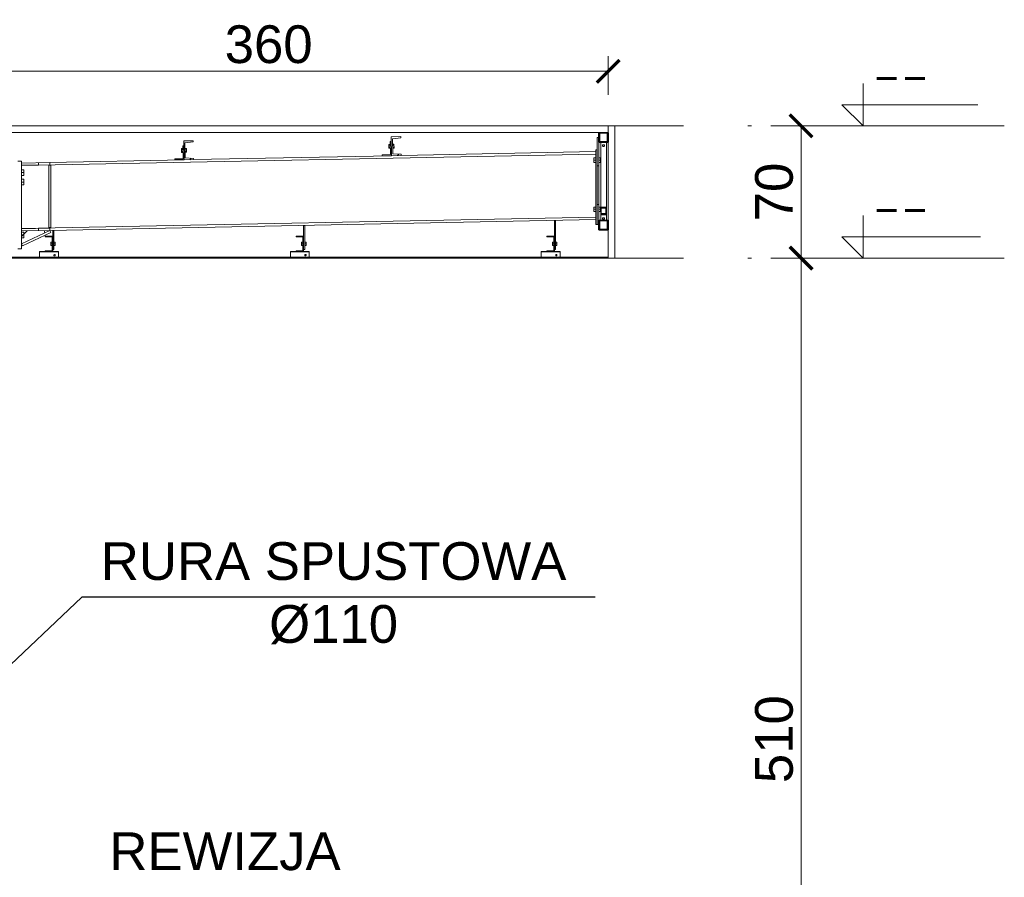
# Model space of a CAD drawing. Extents: x 256490 to 7565828, y -103950 to 5881792.
# Tile 100 of 101: x 285385 to 290605, y 23153 to 27698. Entities that reach past the tile are written whole.
import ezdxf

# ---------------------------------------------------------------- set-up
doc = ezdxf.new("R2010")
doc.units = 0
doc.header["$MEASUREMENT"] = 0
doc.linetypes.add('DASHDOT', pattern=[20, 13, -3.4, 0.2, -3.4])
for name, color, linetype in [('100_rzut_okna', 1, 'Continuous'), ('TB_CIENKA', 5, 'Continuous'), ('xxOś 2_rysunek_Widok ogólny_Dimension_', 7, 'Continuous')]:
    doc.layers.add(name, color=color, linetype=linetype)
for name, color, linetype, lineweight in [('BK_0.13', 4, 'Continuous', 9), ('BK_Opisy', 31, 'Continuous', 20), ('CZ-CI', 142, 'Continuous', 9), ('CZ-GR', 14, 'Continuous', 30), ('linii', 7, 'Continuous', 15), ('LINII OPIS', 7, 'Continuous', 9), ('OSIE', 7, 'Continuous', 5)]:
    doc.layers.add(name, color=color, linetype=linetype, lineweight=lineweight)
doc.layers.add('wymiary', color=7, linetype='Continuous', lineweight=5, true_color=0x7f7f7f)
doc.styles.add('ARIAL', font='arial.ttf')
doc.styles.add('RBCS_dim1', font='simplex.shx', dxfattribs={"width": 0.9, "oblique": 5, "height": 3})
doc.dimstyles.new('mosstowy 1-100', dxfattribs={"dimscale": 20, "dimtxt": 10, "dimasz": 6, "dimexe": 4, "dimexo": 4, "dimgap": 2, "dimtad": 1, "dimdec": 0, "dimlfac": 0.1, "dimtxsty": 'ARIAL', "dimblk": 'ARCHTICK', "dimcen": 4, "dimclrd": 256, "dimclre": 256, "dimclrt": 7, "dimadec": 0, "dimazin": 0, "dimtfac": 1, "dimtdec": 0, "dimtmove": 1, "dimatfit": 3, "dimfxl": 8, "dimfxlon": 1, "dimlwd": -1, "dimlwe": 9, "dimarcsym": 0})

# ---------------------------------------------------------------- blocks, each defined once
blk = doc.blocks.new('_ArchTick')
at = {"layer": '100_rzut_okna', "color": 0, "linetype": 'Continuous', "const_width": 0.15}
blk.add_lwpolyline([(-0.5, -0.5), (0.5, 0.5)], dxfattribs=at)
blk = doc.blocks.new('*D570')
at = {"layer": 'Defpoints', "color": 0}
for p in [(288991.3, 27134.6), (288991.3, 26434.6), (289527.7, 26434.6)]:
    blk.add_point(p, dxfattribs=at)
at = {"layer": 'wymiary', "lineweight": 9}
for p, q in [((289367.7, 27134.6), (289607.7, 27134.6)), ((289367.7, 26434.6), (289607.7, 26434.6))]:
    blk.add_line(p, q, dxfattribs=at)
at = {"layer": 'wymiary'}
blk.add_line((289527.7, 27134.6), (289527.7, 26434.6), dxfattribs=at)
at = {"layer": 'wymiary', "xscale": 120, "yscale": 120, "zscale": 120}
for p, rotation in [((289527.7, 27134.6), 90), ((289527.7, 26434.6), 270)]:
    blk.add_blockref('_ArchTick', p, dxfattribs=dict(at, rotation=rotation))
at = {"layer": 'wymiary', "color": 7, "insert": (289385.6, 26784.6), "char_height": 200, "attachment_point": 5, "rotation": 90, "style": 'ARIAL'}
blk.add_mtext('70', dxfattribs=at)
blk = doc.blocks.new('*D571')
at = {"layer": 'Defpoints', "color": 0}
for p in [(288991.3, 26434.6), (285856.3, 21334.6), (289527.7, 21334.6)]:
    blk.add_point(p, dxfattribs=at)
at = {"layer": 'wymiary', "lineweight": 9}
for p, q in [((289367.7, 26434.6), (289607.7, 26434.6)), ((289367.7, 21334.6), (289607.7, 21334.6))]:
    blk.add_line(p, q, dxfattribs=at)
at = {"layer": 'wymiary'}
blk.add_line((289527.7, 26434.6), (289527.7, 21334.6), dxfattribs=at)
at = {"layer": 'wymiary', "xscale": 120, "yscale": 120, "zscale": 120}
for p, rotation in [((289527.7, 26434.6), 90), ((289527.7, 21334.6), 270)]:
    blk.add_blockref('_ArchTick', p, dxfattribs=dict(at, rotation=rotation))
at = {"layer": 'wymiary', "color": 7, "insert": (289385.6, 23884.6), "char_height": 200, "attachment_point": 5, "rotation": 90, "style": 'ARIAL'}
blk.add_mtext('510', dxfattribs=at)
blk = doc.blocks.new('*D582')
at = {"layer": 'Defpoints', "color": 0}
for p in [(288505.4, 27424.2), (284905.4, 27307.1), (288505.4, 27218.6)]:
    blk.add_point(p, dxfattribs=at)
at = {"layer": 'wymiary', "lineweight": 9}
for p, q in [((284905.4, 27387.1), (284905.4, 27504.2)), ((288505.4, 27298.6), (288505.4, 27504.2))]:
    blk.add_line(p, q, dxfattribs=at)
at = {"layer": 'wymiary'}
blk.add_line((284905.4, 27424.2), (288505.4, 27424.2), dxfattribs=at)
at = {"layer": 'wymiary', "xscale": 120, "yscale": 120, "zscale": 120, "rotation": 180}
blk.add_blockref('_ArchTick', (284905.4, 27424.2), dxfattribs=at)
at = {"layer": 'wymiary', "xscale": 120, "yscale": 120, "zscale": 120}
blk.add_blockref('_ArchTick', (288505.4, 27424.2), dxfattribs=at)
at = {"layer": 'wymiary', "color": 7, "insert": (286705.4, 27566.3), "char_height": 200, "attachment_point": 5, "style": 'ARIAL'}
blk.add_mtext('360', dxfattribs=at)
blk = doc.blocks.new('GFFGDFGDGFH')
at = {"layer": 'LINII OPIS'}
for points in [[(122987.2, 38779.4, 0), (122987.2, 38554.4, 0), (122874.7, 38666.9, 0), (122987.2, 38666.9, 0)], [(122987.2, 38779.4, 0), (122987.2, 38554.4, 0), (122874.7, 38666.9, 0), (122987.2, 38666.9, 0)], [(122940.9, 38666.9, 0), (123549.5, 38666.9, 0)], [(122940.9, 38666.9, 0), (123549.5, 38666.9, 0)], [(122987.2, 38666.9, 0), (123595.9, 38666.9, 0)], [(122987.2, 38666.9, 0), (123595.9, 38666.9, 0)], [(122615.9, 38554.4, 0), (123046.9, 38554.4, 0)], [(122615.9, 38554.4, 0), (123046.9, 38554.4, 0)], [(122987.2, 38079.4, 0), (122987.2, 37854.4, 0), (122874.7, 37966.9, 0), (122987.2, 37966.9, 0)], [(122987.2, 38079.4, 0), (122987.2, 37854.4, 0), (122874.7, 37966.9, 0), (122987.2, 37966.9, 0)], [(122987.2, 38079.4, 0), (122987.2, 37854.4, 0), (122874.7, 37966.9, 0), (122987.2, 37966.9, 0)], [(122987.2, 38079.4, 0), (122987.2, 37854.4, 0), (122874.7, 37966.9, 0), (122987.2, 37966.9, 0)], [(122987.2, 37966.9, 0), (123609.4, 37966.9, 0)], [(122987.2, 37966.9, 0), (123609.4, 37966.9, 0)], [(122987.2, 37966.9, 0), (123609.4, 37966.9, 0)], [(122987.2, 37966.9, 0), (123609.4, 37966.9, 0)], [(122615.9, 37854.4, 0), (123046.9, 37854.4, 0)]]:
    blk.add_polyline3d(points, dxfattribs=at)
at = {"layer": 'xxOś 2_rysunek_Widok ogólny_Dimension_', "color": 6, "char_height": 150, "attachment_point": 7, "style": 'RBCS_dim1'}
for insert in [(123030.3, 38741.9), (123030.3, 38041.9)]:
    blk.add_mtext('--', dxfattribs=dict(at, insert=insert))
blk = doc.blocks.new('FGDFGDFGDF')
at = {"linetype": 'Continuous'}
h = blk.add_hatch(dxfattribs=at)
h.set_pattern_fill('', scale=35, style=0, pattern_type=0)
h.set_pattern_definition([(45, (324376.99, 24639.02), (-78.58, 78.58), [])])
h.paths.add_polyline_path([(324427, 24639), (324377, 24639), (324377, 24589), (324427, 24589)])
h.paths.add_polyline_path([(324380, 24592), (324380, 24636), (324424, 24636), (324424, 24592)])
h = blk.add_hatch(dxfattribs=at)
h.set_pattern_fill('', scale=35, style=0, pattern_type=0)
h.set_pattern_definition([(45, (324386.99, 24244.51), (-78.58, 78.58), [])])
h.paths.add_polyline_path([(324417, 24244.5), (324387, 24244.5), (324387, 24206.2), (324417, 24206.2)])
h.paths.add_polyline_path([(324390, 24210), (324390, 24240.7), (324414, 24240.7), (324414, 24210)])
h = blk.add_hatch(dxfattribs=at)
h.set_pattern_fill('', scale=35, style=0, pattern_type=0)
h.set_pattern_definition([(45, (324376.99, 24175.02), (-78.58, 78.58), [])])
h.paths.add_polyline_path([(324427, 24175), (324377, 24175), (324377, 24125), (324427, 24125)])
h.paths.add_polyline_path([(324380, 24128), (324380, 24172), (324424, 24172), (324424, 24128)])
h = blk.add_hatch(dxfattribs=at)
h.set_pattern_fill('', scale=35, style=0, pattern_type=0)
h.set_pattern_definition([(45, (321441.83, 24090.02), (-78.58, 78.58), [])])
h.paths.add_polyline_path([(321481.8, 24090), (321441.8, 24090), (321441.8, 24087), (321478.8, 24087), (321478.8, 24013), (321441.8, 24013), (321441.8, 24010), (321481.8, 24010)])
h = blk.add_hatch(dxfattribs=at)
h.set_pattern_fill('', scale=35, style=0, pattern_type=0)
h.set_pattern_definition([(45, (322771.83, 24090.02), (-78.58, 78.58), [])])
h.paths.add_polyline_path([(322811.8, 24090), (322771.8, 24090), (322771.8, 24087), (322808.8, 24087), (322808.8, 24013), (322771.8, 24013), (322771.8, 24010), (322811.8, 24010)])
h = blk.add_hatch(dxfattribs=at)
h.set_pattern_fill('', scale=35, style=0, pattern_type=0)
h.set_pattern_definition([(45, (324101.83, 24090.02), (-78.58, 78.58), [])])
h.paths.add_polyline_path([(324141.8, 24090), (324101.8, 24090), (324101.8, 24087), (324138.8, 24087), (324138.8, 24013), (324101.8, 24013), (324101.8, 24010), (324141.8, 24010)])
h = blk.add_hatch(dxfattribs=at)
h.set_pattern_fill('', scale=35, style=0, pattern_type=0)
h.set_pattern_definition([(45, (321411.83, 24010.02), (-78.58, 78.58), [])])
h.paths.add_polyline_path([(321511.8, 24010), (321411.8, 24010), (321411.8, 24007), (321511.8, 24007)])
h = blk.add_hatch(dxfattribs=at)
h.set_pattern_fill('', scale=35, style=0, pattern_type=0)
h.set_pattern_definition([(45, (322741.83, 24010.02), (-78.58, 78.58), [])])
h.paths.add_polyline_path([(322841.8, 24010), (322741.8, 24010), (322741.8, 24007), (322841.8, 24007)])
h = blk.add_hatch(dxfattribs=at)
h.set_pattern_fill('', scale=35, style=0, pattern_type=0)
h.set_pattern_definition([(45, (324071.83, 24010.02), (-78.58, 78.58), [])])
h.paths.add_polyline_path([(324171.8, 24010), (324071.8, 24010), (324071.8, 24007), (324171.8, 24007)])
at = {"layer": 'CZ-CI', "linetype": 'Continuous'}
h = blk.add_hatch(dxfattribs=at)
h.set_pattern_fill('', color=256, scale=35, style=0, pattern_type=0)
h.set_pattern_definition([(45, (322184.72, 24505.62), (-78.58, 78.58), [])])
h.paths.add_polyline_path([(322228.8, 24503), (322184.7, 24505.6), (322183.1, 24585.6), (322227, 24590), (322226.9, 24596.5), (322176.9, 24595.5), (322178.9, 24495.5), (322228.9, 24496.5)])
h = blk.add_hatch(dxfattribs=at)
h.set_pattern_fill('', color=256, scale=35, style=0, pattern_type=0)
h.set_pattern_definition([(45, (323284.51, 24527.4), (-78.58, 78.58), [])])
h.paths.add_polyline_path([(323328.6, 24524.8), (323284.5, 24527.4), (323282.9, 24607.3), (323326.8, 24611.7), (323326.7, 24618.2), (323276.7, 24617.2), (323278.7, 24517.3), (323328.7, 24518.3)])
for p, q in [((322176.9, 24595.5), (322226.9, 24596.5)), ((322176.9, 24595.5), (322176.9, 24595.5)), ((322178.9, 24495.5), (322176.9, 24595.5)), ((322227, 24590), (322183.1, 24585.6)), ((322226.9, 24596.5), (322226.9, 24596.5)), ((322226.9, 24596.5), (322227, 24590)), ((322227, 24590), (322227, 24590)), ((323271.2, 24592.1), (323277.2, 24592.3)), ((323272.6, 24523.2), (323271.2, 24592.1)), ((323276.7, 24617.2), (323326.7, 24618.2)), ((323276.7, 24617.2), (323276.7, 24617.2)), ((323278.7, 24517.3), (323276.7, 24617.2)), ((323326.8, 24611.7), (323282.9, 24607.3)), ((323282.9, 24607.3), (323282.9, 24607.3)), ((323282.9, 24607.3), (323284.5, 24527.4)), ((323326.7, 24618.2), (323326.7, 24618.2)), ((323326.7, 24618.2), (323326.8, 24611.7)), ((323326.8, 24611.7), (323326.8, 24611.7)), ((324368.8, 24548.4), (324368.8, 24614)), ((324368.8, 24614), (324376.8, 24614)), ((324376.8, 24464), (324376.8, 24614)), ((324377, 24175), (324377, 24589)), ((324387, 24244.5), (324387, 24589)), ((324417, 24244.5), (324417, 24589)), ((324427, 24175), (324427, 24589)), ((322171.7, 24555.8), (322164.2, 24555.6)), ((322164.2, 24555.6), (322164.6, 24534.8)), ((322164.3, 24550.4), (322171.8, 24550.6)), ((322164.5, 24540), (322172, 24540.2)), ((322164.6, 24534.8), (322172.1, 24535)), ((322171.4, 24570.4), (322177.4, 24570.5)), ((322172.8, 24501.4), (322171.4, 24570.4)), ((322183.1, 24585.6), (322183.1, 24585.6)), ((322183.1, 24585.6), (322184.7, 24505.6)), ((322183.7, 24556), (322191.2, 24556.2)), ((322183.8, 24550.8), (322191.3, 24551)), ((322184, 24540.4), (322191.5, 24540.6)), ((322184.1, 24535.2), (322191.6, 24535.4)), ((322191.2, 24556.2), (322191.6, 24535.4)), ((323271.5, 24577.5), (323264, 24577.4)), ((323264, 24577.4), (323264.4, 24556.6)), ((323264.1, 24572.2), (323271.6, 24572.3)), ((323264.3, 24561.8), (323271.8, 24562)), ((323264.4, 24556.6), (323271.9, 24556.8)), ((323283.5, 24577.8), (323291, 24577.9)), ((323283.6, 24572.6), (323291.1, 24572.7)), ((323283.8, 24562.2), (323291.3, 24562.3)), ((323283.9, 24557), (323291.4, 24557.2)), ((323291, 24577.9), (323291.4, 24557.2)), ((323328.7, 24518.3), (324360.8, 24538.7)), ((324368.8, 24548.4), (324360.8, 24548.4)), ((324360.8, 24153.3), (324360.8, 24548.4)), ((324368.8, 24153.3), (324368.8, 24548.4)), ((324396, 24571), (324396.3, 24572.4)), ((324396.3, 24569.6), (324396, 24571)), ((324396.3, 24572.4), (324397.1, 24573.6)), ((324397.1, 24568.3), (324396.3, 24569.6)), ((324397.1, 24573.6), (324398.5, 24574.6)), ((324398.5, 24567.3), (324397.1, 24568.3)), ((324398.5, 24574.6), (324400.1, 24575.3)), ((324400.1, 24566.7), (324398.5, 24567.3)), ((324400.1, 24575.3), (324402, 24575.5)), ((324402, 24566.5), (324400.1, 24566.7)), ((324402, 24575.5), (324403.8, 24575.3)), ((324403.8, 24566.7), (324402, 24566.5)), ((324403.8, 24575.3), (324405.5, 24574.6)), ((324405.5, 24567.3), (324403.8, 24566.7)), ((324405.5, 24574.6), (324406.8, 24573.6)), ((324406.8, 24568.3), (324405.5, 24567.3)), ((324406.8, 24573.6), (324407.7, 24572.4)), ((324407.7, 24569.6), (324406.8, 24568.3)), ((324407.7, 24572.4), (324408, 24571)), ((324408, 24571), (324407.7, 24569.6)), ((321296.8, 24488.4), (321316.8, 24488.4)), ((321316.8, 24465.7), (324360.8, 24526)), ((321316.8, 24024.2), (321316.8, 24488.4)), ((321466.8, 24481.4), (322178.9, 24495.5)), ((322128.8, 24500.5), (322172.8, 24501.4)), ((322128.9, 24494.5), (322128.8, 24500.5)), ((322178.9, 24495.5), (322128.9, 24494.5)), ((322228.9, 24496.5), (322178.9, 24495.5)), ((322178.9, 24495.5), (322178.9, 24495.5)), ((322184.7, 24505.6), (322184.7, 24505.6)), ((322184.7, 24505.6), (322228.8, 24503)), ((322228.8, 24503), (322228.8, 24503)), ((322228.8, 24503), (322228.9, 24496.5)), ((322228.9, 24496.5), (323278.7, 24517.3)), ((322228.9, 24496.5), (322228.9, 24496.5)), ((323228.6, 24522.3), (323272.6, 24523.2)), ((323228.7, 24516.3), (323228.6, 24522.3)), ((323278.7, 24517.3), (323228.7, 24516.3)), ((323328.7, 24518.3), (323278.7, 24517.3)), ((323278.7, 24517.3), (323278.7, 24517.3)), ((323284.5, 24527.4), (323284.5, 24527.4)), ((323284.5, 24527.4), (323328.6, 24524.8)), ((323328.6, 24524.8), (323328.6, 24524.8)), ((323328.6, 24524.8), (323328.7, 24518.3)), ((323328.7, 24518.3), (323328.7, 24518.3)), ((324350.8, 24506), (324360.8, 24506)), ((324350.8, 24506), (324350.8, 24482)), ((324350.8, 24494), (324360.8, 24494)), ((324350.8, 24482), (324360.8, 24482)), ((324376.8, 24506), (324386.8, 24506)), ((324376.8, 24494), (324386.8, 24494)), ((324386.8, 24482), (324376.8, 24482)), ((324386.8, 24506), (324386.8, 24482)), ((321316.8, 24478.4), (321466.8, 24481.4)), ((321317.1, 24466.4), (321316.8, 24478.4)), ((321316.8, 24442.4), (321329.3, 24442.4)), ((321467, 24469.4), (321317.1, 24466.4)), ((321329.3, 24442.4), (321329.3, 24412.4)), ((321407.1, 24468.2), (321406.8, 24480.2)), ((321461.3, 24466.6), (321461.3, 24136.1)), ((321461.3, 24466.6), (321471.3, 24466.6)), ((321467, 24469.4), (321466.8, 24481.4)), ((321471.3, 24466.6), (321471.3, 24136.1)), ((324368.8, 24464), (324376.8, 24464)), ((321329.3, 24427.4), (321316.8, 24427.4)), ((321329.3, 24412.4), (321316.8, 24412.4)), ((321316.8, 24392.4), (321329.3, 24392.4)), ((321329.3, 24377.4), (321316.8, 24377.4)), ((321329.3, 24392.4), (321329.3, 24362.4)), ((321329.3, 24362.4), (321316.8, 24362.4)), ((324350.8, 24245.3), (324360.8, 24245.3)), ((324350.8, 24221.3), (324350.8, 24245.3)), ((324350.8, 24233.3), (324360.8, 24233.3)), ((324360.8, 24221.3), (324350.8, 24221.3)), ((324368.8, 24258.3), (324376.8, 24258.3)), ((324376.8, 24153.3), (324376.8, 24258.3)), ((324386.8, 24245.3), (324376.8, 24245.3)), ((324376.8, 24233.3), (324386.8, 24233.3)), ((324376.8, 24221.3), (324386.8, 24221.3)), ((324386.8, 24221.3), (324386.8, 24245.3)), ((321316.8, 24131), (324360.8, 24191.3)), ((321466.8, 24121.3), (324360.8, 24178.6)), ((324141.8, 24174.3), (324147.8, 24174.3)), ((324141.8, 24090), (324141.8, 24174.3)), ((324147.8, 24174.3), (324147.8, 24020)), ((324387, 24175), (324387, 24206.2)), ((324396, 24184.3), (324396.3, 24185.5)), ((324396.3, 24183.2), (324396, 24184.3)), ((324396.3, 24185.5), (324397.1, 24186.5)), ((324397.1, 24182.1), (324396.3, 24183.2)), ((324397.1, 24186.5), (324398.5, 24187.4)), ((324398.5, 24181.3), (324397.1, 24182.1)), ((324398.5, 24187.4), (324400.1, 24187.9)), ((324400.1, 24180.8), (324398.5, 24181.3)), ((324400.1, 24187.9), (324402, 24188.1)), ((324402, 24180.6), (324400.1, 24180.8)), ((324402, 24188.1), (324403.8, 24187.9)), ((324403.8, 24180.8), (324402, 24180.6)), ((324403.8, 24187.9), (324405.5, 24187.4)), ((324405.5, 24181.3), (324403.8, 24180.8)), ((324405.5, 24187.4), (324406.8, 24186.5)), ((324406.8, 24182.1), (324405.5, 24181.3)), ((324406.8, 24186.5), (324407.7, 24185.5)), ((324407.7, 24183.2), (324406.8, 24182.1)), ((324407.7, 24185.5), (324408, 24184.3)), ((324408, 24184.3), (324407.7, 24183.2)), ((324417, 24175), (324417, 24206.2)), ((321316.8, 24130.3), (321466.6, 24133.3)), ((321316.8, 24049.8), (321466.3, 24121.3)), ((321316.8, 24118.3), (321466.8, 24121.3)), ((321316.8, 24088.3), (321346.8, 24118.9)), ((321406.8, 24120.1), (321406.6, 24132.1)), ((321439.3, 24108.4), (321436.3, 24120.7)), ((321461.3, 24136.1), (321471.3, 24136.1)), ((321466.3, 24121.3), (321471.5, 24110.5)), ((321466.8, 24121.3), (321466.6, 24133.3)), ((321481.8, 24121.6), (321487.8, 24121.6)), ((321481.8, 24090), (321481.8, 24121.6)), ((321487.8, 24121.6), (321487.8, 24020)), ((322811.8, 24147.9), (322817.8, 24147.9)), ((322811.8, 24090), (322811.8, 24147.9)), ((322817.8, 24147.9), (322817.8, 24020)), ((324368.8, 24153.3), (324360.8, 24153.3)), ((324368.8, 24153.3), (324376.8, 24153.3)), ((321316.8, 24112.4), (321329.3, 24112.4)), ((321329.3, 24097.4), (321316.8, 24097.4)), ((321329.3, 24082.4), (321316.8, 24082.4)), ((321322, 24039), (321471.5, 24110.5)), ((321329.3, 24112.4), (321329.3, 24082.4)), ((321441.8, 24090), (321481.8, 24090)), ((321441.8, 24087), (321441.8, 24090)), ((321478.8, 24087), (321441.8, 24087)), ((321478.8, 24013), (321478.8, 24087)), ((321481.8, 24090), (321481.8, 24010)), ((322771.8, 24090), (322811.8, 24090)), ((322771.8, 24087), (322771.8, 24090)), ((322808.8, 24087), (322771.8, 24087)), ((322808.8, 24013), (322808.8, 24087)), ((322811.8, 24090), (322811.8, 24010)), ((324101.8, 24090), (324141.8, 24090)), ((324101.8, 24087), (324101.8, 24090)), ((324138.8, 24087), (324101.8, 24087)), ((324138.8, 24013), (324138.8, 24087)), ((324141.8, 24090), (324141.8, 24010)), ((321296.8, 24024.2), (321316.8, 24024.2)), ((321316.8, 24049.8), (321322, 24039)), ((321441.8, 24010), (321441.8, 24013)), ((321441.8, 24013), (321478.8, 24013)), ((321471.3, 24041), (321471.3, 24059)), ((321471.3, 24059), (321478.8, 24059)), ((321471.3, 24050), (321478.8, 24050)), ((321471.3, 24041), (321478.8, 24041)), ((321481.8, 24020), (321487.8, 24020)), ((321487.8, 24059), (321495.3, 24059)), ((321487.8, 24050), (321495.3, 24050)), ((321487.8, 24041), (321495.3, 24041)), ((321495.3, 24059), (321495.3, 24041)), ((322771.8, 24010), (322771.8, 24013)), ((322771.8, 24013), (322808.8, 24013)), ((322801.3, 24041), (322801.3, 24059)), ((322801.3, 24059), (322808.8, 24059)), ((322801.3, 24050), (322808.8, 24050)), ((322801.3, 24041), (322808.8, 24041)), ((322811.8, 24020), (322817.8, 24020)), ((322817.8, 24059), (322825.3, 24059)), ((322817.8, 24050), (322825.3, 24050)), ((322817.8, 24041), (322825.3, 24041)), ((322825.3, 24059), (322825.3, 24041)), ((324101.8, 24010), (324101.8, 24013)), ((324101.8, 24013), (324138.8, 24013)), ((324131.3, 24041), (324131.3, 24059)), ((324131.3, 24059), (324138.8, 24059)), ((324131.3, 24050), (324138.8, 24050)), ((324131.3, 24041), (324138.8, 24041)), ((324141.8, 24020), (324147.8, 24020)), ((324147.8, 24059), (324155.3, 24059)), ((324147.8, 24050), (324155.3, 24050)), ((324147.8, 24041), (324155.3, 24041)), ((324155.3, 24059), (324155.3, 24041)), ((321511.8, 24010), (321411.8, 24010)), ((321411.8, 24010), (321411.8, 24007)), ((321411.8, 23980), (321411.8, 24007)), ((321411.8, 24007), (321511.8, 24007)), ((321511.8, 23980), (321411.8, 23980)), ((321481.8, 24010), (321441.8, 24010)), ((321511.8, 24007), (321511.8, 24010)), ((321511.8, 24007), (321511.8, 23980)), ((322841.8, 24010), (322741.8, 24010)), ((322741.8, 24010), (322741.8, 24007)), ((322741.8, 23980), (322741.8, 24007)), ((322741.8, 24007), (322841.8, 24007)), ((322841.8, 23980), (322741.8, 23980)), ((322811.8, 24010), (322771.8, 24010)), ((322841.8, 24007), (322841.8, 24010)), ((322841.8, 24007), (322841.8, 23980)), ((324171.8, 24010), (324071.8, 24010)), ((324071.8, 24010), (324071.8, 24007)), ((324071.8, 24007), (324171.8, 24007)), ((324071.8, 23980), (324071.8, 24007)), ((324171.8, 23980), (324071.8, 23980)), ((324141.8, 24010), (324101.8, 24010)), ((324171.8, 24007), (324171.8, 24010)), ((324171.8, 24007), (324171.8, 23980))]:
    blk.add_line(p, q, dxfattribs=at)
for centre, start, end in [((321491.8, 23990), 18, 198), ((321491.8, 23990), 18, 198), ((321491.8, 23990), 198, 18), ((321491.8, 23990), 198, 18), ((322821.8, 23990), 18, 198), ((322821.8, 23990), 18, 198), ((322821.8, 23990), 198, 18), ((322821.8, 23990), 198, 18), ((324151.8, 23990), 18, 198), ((324151.8, 23990), 18, 198), ((324151.8, 23990), 198, 18), ((324151.8, 23990), 198, 18)]:
    blk.add_arc(centre, 3.5, start, end, dxfattribs=at)
at = {"layer": 'CZ-GR', "linetype": 'Continuous'}
for p, q in [((324377, 24639), (324427, 24639)), ((324377, 24589), (324377, 24639)), ((324427, 24639), (324427, 24589)), ((324377, 24589), (324427, 24589)), ((324424, 24636), (324380, 24636)), ((324380, 24636), (324380, 24592)), ((324380, 24592), (324424, 24592)), ((324424, 24592), (324424, 24636)), ((324387, 24244.5), (324417, 24244.5)), ((324387, 24244.5), (324387, 24206.2)), ((324390, 24210), (324390, 24240.7)), ((324390, 24240.7), (324414, 24240.7)), ((324414, 24240.7), (324414, 24210)), ((324417, 24206.2), (324417, 24244.5)), ((324377, 24175), (324427, 24175)), ((324377, 24125), (324377, 24175)), ((324424, 24172), (324380, 24172)), ((324380, 24172), (324380, 24128)), ((324387, 24206.2), (324417, 24206.2)), ((324414, 24210), (324390, 24210)), ((324424, 24128), (324424, 24172)), ((324427, 24175), (324427, 24125)), ((324377, 24125), (324427, 24125)), ((324380, 24128), (324424, 24128))]:
    blk.add_line(p, q, dxfattribs=at)

msp = doc.modelspace()

# ---------------------------------------------------------------- linework, layer by layer
at = {"layer": 'BK_0.13'}
for p, q in [((261215.4, 27134.6), (288540.4, 27134.6)), ((261215.4, 27099.6), (288505.4, 27099.6)), ((261105.4, 26434.6), (288505.4, 26434.6))]:
    msp.add_line(p, q, dxfattribs=at)
at = {"layer": 'BK_0.13', "lineweight": 5}
msp.add_line((261105.4, 26439.6), (288505.4, 26439.6), dxfattribs=at)
at = {"layer": 'BK_0.13'}
msp.add_lwpolyline([(288540.4, 26434.6), (288540.4, 27134.6), (288505.4, 27134.6), (288505.4, 26434.6)], close=True, dxfattribs=at)
at = {"layer": 'OSIE', "linetype": 'DASHDOT', "ltscale": 100}
for p, q in [((259605.4, 27134.6), (290605.4, 27134.6)), ((259605.4, 26434.6), (290605.4, 26434.6))]:
    msp.add_line(p, q, dxfattribs=at)
at = {"layer": 'TB_CIENKA', "lineweight": 25}
for p, q in [((285715.6, 24637), (285219.4, 24169.2)), ((288437, 24637), (285715.6, 24637))]:
    msp.add_line(p, q, dxfattribs=at)

# ---------------------------------------------------------------- block references
at = {"layer": 'linii'}
for name, p in [('GFFGDFGDGFH', (166869.8, -11419.8)), ('FGDFGDFGDF', (-35921.4, 2459.6))]:
    msp.add_blockref(name, p, dxfattribs=at)

# ---------------------------------------------------------------- texts
at = {"layer": 'BK_Opisy', "char_height": 200, "attachment_point": 5, "style": 'ARIAL'}
for s, insert, width in [('{RURA SPUSTOWA\\P%%C110}', (287049.6, 24658.1), 2571.609), ('{REWIZJA}', (286474.2, 23289.3), 3757.785)]:
    msp.add_mtext(s, dxfattribs=dict(at, insert=insert, width=width))

# ---------------------------------------------------------------- dimensions: what is measured, and where the dimension line sits
at = {"layer": 'wymiary'}
dim = msp.add_linear_dim(base=(288505.4, 27424.2), p1=(284905.4, 27307.1), p2=(288505.4, 27218.6), dimstyle='mosstowy 1-100', dxfattribs=at)
dim.commit()
dim.dimension.update_dxf_attribs({"geometry": '*D582', "text_midpoint": (286705.4, 27566.3)})
for base, p1, p2, picture, middle in [((289527.7, 26434.6), (288991.3, 27134.6), (288991.3, 26434.6), '*D570', (289385.6, 26784.6)), ((289527.7, 21334.6), (288991.3, 26434.6), (285856.3, 21334.6), '*D571', (289385.6, 23884.6))]:
    dim = msp.add_linear_dim(base=base, p1=p1, p2=p2, angle=90, dimstyle='mosstowy 1-100', dxfattribs=at)
    dim.commit()
    dim.dimension.update_dxf_attribs({"geometry": picture, "text_midpoint": middle})

doc.saveas('drawing.dxf')
